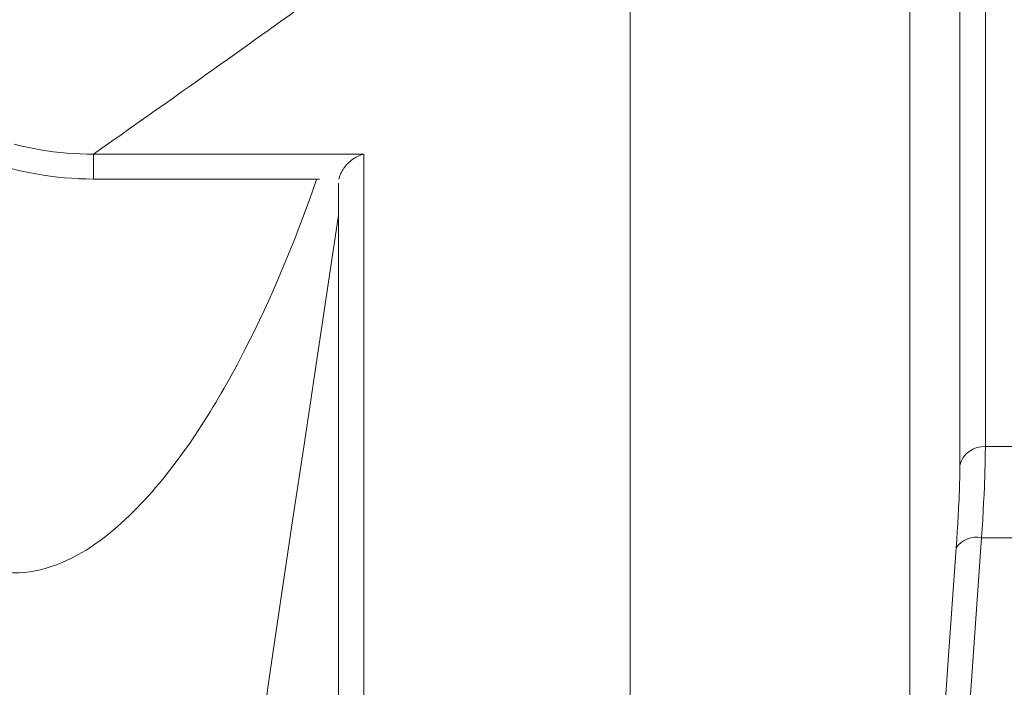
# Model space of a CAD drawing. Extents: x 193 to 943, y 26 to 526.
# Tile 168 of 256: x 368.9 to 370.82, y 122.06 to 123.36. Entities that reach past the tile are written whole.
import ezdxf

# ---------------------------------------------------------------- set-up
doc = ezdxf.new("R2010")
doc.units = 0
doc.layers.get('0').update_dxf_attribs({"lineweight": 25})
doc.layers.add('KG4_HLS_SYA', color=7, linetype='Continuous', lineweight=25)

# ---------------------------------------------------------------- blocks, each defined once
blk = doc.blocks.new('Spline-A069HWGI7N', base_point=(369.5185, 122.9832))
at = {"color": 0, "lineweight": -2}
for p, q in [((369.5185, 123.0453), (369.5186, 123.0352)), ((369.5186, 123.0352), (369.5186, 123.025)), ((369.5186, 123.025), (369.5186, 123.0148)), ((369.5186, 123.0148), (369.5186, 123.0044)), ((369.5186, 123.0044), (369.5187, 122.9938)), ((369.5187, 122.9938), (369.5187, 122.9832))]:
    blk.add_line(p, q, dxfattribs=at)
blk = doc.blocks.new('Spline-A069HWGK7N', base_point=(368.8741, 122.2869))
at = {"color": 0, "lineweight": -2}
for p, q in [((369.4759, 123.0529), (369.4619, 123.013)), ((369.4619, 123.013), (369.4473, 122.9734)), ((369.4473, 122.9734), (369.432, 122.9339)), ((369.432, 122.9339), (369.4162, 122.8947)), ((369.4162, 122.8947), (369.3997, 122.8558)), ((369.3997, 122.8558), (369.3826, 122.817)), ((369.3826, 122.817), (369.3737, 122.7977)), ((369.3737, 122.7977), (369.3647, 122.7785)), ((369.3647, 122.7785), (369.3555, 122.7594)), ((369.3555, 122.7594), (369.3461, 122.7403)), ((369.3461, 122.7403), (369.3364, 122.7213)), ((369.3364, 122.7213), (369.3266, 122.7024)), ((369.3266, 122.7024), (369.3216, 122.693)), ((369.3165, 122.6836), (369.3114, 122.6742)), ((369.3216, 122.693), (369.3165, 122.6836)), ((369.3062, 122.6648), (369.301, 122.6555)), ((369.3114, 122.6742), (369.3062, 122.6648)), ((369.2957, 122.6462), (369.2903, 122.6369)), ((369.301, 122.6555), (369.2957, 122.6462)), ((369.2849, 122.6276), (369.2794, 122.6184)), ((369.2903, 122.6369), (369.2849, 122.6276)), ((369.2739, 122.6092), (369.2683, 122.6001)), ((369.2794, 122.6184), (369.2739, 122.6092)), ((369.2626, 122.591), (369.2511, 122.5729)), ((369.2683, 122.6001), (369.2626, 122.591)), ((369.2511, 122.5729), (369.2394, 122.5551)), ((369.2394, 122.5551), (369.2274, 122.5374)), ((369.2274, 122.5374), (369.215, 122.52)), ((369.215, 122.52), (369.2024, 122.5028)), ((369.1894, 122.4859), (369.1828, 122.4775)), ((369.2024, 122.5028), (369.1894, 122.4859)), ((369.1761, 122.4692), (369.1693, 122.4609)), ((369.1828, 122.4775), (369.1761, 122.4692)), ((369.1624, 122.4528), (369.1554, 122.4447)), ((369.1693, 122.4609), (369.1624, 122.4528)), ((369.1411, 122.4288), (369.1338, 122.4209)), ((369.1484, 122.4367), (369.1411, 122.4288)), ((369.1554, 122.4447), (369.1484, 122.4367)), ((369.1264, 122.4132), (369.1188, 122.4055)), ((369.1338, 122.4209), (369.1264, 122.4132)), ((369.1032, 122.3905), (369.0953, 122.3833)), ((369.1111, 122.398), (369.1032, 122.3905)), ((369.1188, 122.4055), (369.1111, 122.398)), ((369.0872, 122.3761), (369.079, 122.3691)), ((369.0953, 122.3833), (369.0872, 122.3761)), ((369.0622, 122.3557), (369.0536, 122.3492)), ((369.0707, 122.3623), (369.0622, 122.3557)), ((369.079, 122.3691), (369.0707, 122.3623)), ((369.0359, 122.3369), (369.0268, 122.3311)), ((369.0448, 122.343), (369.0359, 122.3369)), ((369.0536, 122.3492), (369.0448, 122.343)), ((368.9986, 122.3153), (368.989, 122.3106)), ((369.0081, 122.3203), (368.9986, 122.3153)), ((369.0175, 122.3255), (369.0081, 122.3203)), ((369.0268, 122.3311), (369.0175, 122.3255)), ((368.9488, 122.2956), (368.9383, 122.2929)), ((368.9591, 122.2988), (368.9488, 122.2956)), ((368.9692, 122.3024), (368.9591, 122.2988)), ((368.9792, 122.3063), (368.9692, 122.3024)), ((368.989, 122.3106), (368.9792, 122.3063)), ((368.8849, 122.2869), (368.8741, 122.2873)), ((368.8957, 122.287), (368.8849, 122.2869)), ((368.9064, 122.2876), (368.8957, 122.287)), ((368.9171, 122.2888), (368.9064, 122.2876)), ((368.9277, 122.2906), (368.9171, 122.2888)), ((368.9383, 122.2929), (368.9277, 122.2906))]:
    blk.add_line(p, q, dxfattribs=at)
blk = doc.blocks.new('Spline-A069HWGO7N', base_point=(369.5195, 123.0535))
at = {"color": 0, "lineweight": -2}
for p, q in [((369.5594, 123.0992), (369.5606, 123.0997)), ((369.5606, 123.0997), (369.5618, 123.1001)), ((369.5618, 123.1001), (369.563, 123.1006)), ((369.563, 123.1006), (369.5643, 123.101)), ((369.5643, 123.101), (369.5655, 123.1013)), ((369.5655, 123.1013), (369.5667, 123.1017)), ((369.5667, 123.1017), (369.5679, 123.102)), ((369.5332, 123.0799), (369.5342, 123.081)), ((369.5342, 123.081), (369.5352, 123.0822)), ((369.5352, 123.0822), (369.5363, 123.0833)), ((369.5363, 123.0833), (369.5374, 123.0844)), ((369.5374, 123.0844), (369.5385, 123.0854)), ((369.5385, 123.0854), (369.5395, 123.0865)), ((369.5395, 123.0865), (369.5418, 123.0884)), ((369.5418, 123.0884), (369.544, 123.0902)), ((369.544, 123.0902), (369.5463, 123.0919)), ((369.5463, 123.0919), (369.5486, 123.0935)), ((369.5486, 123.0935), (369.551, 123.095)), ((369.551, 123.095), (369.5533, 123.0963)), ((369.5533, 123.0963), (369.5545, 123.0969)), ((369.5545, 123.0969), (369.5558, 123.0976)), ((369.5558, 123.0976), (369.557, 123.0981)), ((369.557, 123.0981), (369.5582, 123.0987)), ((369.5582, 123.0987), (369.5594, 123.0992)), ((369.5215, 123.0601), (369.5221, 123.0617)), ((369.5221, 123.0617), (369.5228, 123.0632)), ((369.5228, 123.0632), (369.5235, 123.0648)), ((369.5235, 123.0648), (369.5242, 123.0663)), ((369.5242, 123.0663), (369.525, 123.0678)), ((369.525, 123.0678), (369.5258, 123.0693)), ((369.5258, 123.0693), (369.5266, 123.0707)), ((369.5266, 123.0707), (369.5275, 123.0721)), ((369.5275, 123.0721), (369.5284, 123.0735)), ((369.5284, 123.0735), (369.5293, 123.0748)), ((369.5293, 123.0748), (369.5302, 123.0761)), ((369.5302, 123.0761), (369.5312, 123.0774)), ((369.5312, 123.0774), (369.5322, 123.0786)), ((369.5322, 123.0786), (369.5332, 123.0799)), ((369.5195, 123.0535), (369.5199, 123.0552)), ((369.5199, 123.0552), (369.5204, 123.0568)), ((369.5204, 123.0568), (369.5209, 123.0585)), ((369.5209, 123.0585), (369.5215, 123.0601))]:
    blk.add_line(p, q, dxfattribs=at)
blk = doc.blocks.new('Spline-A069HYA67N', base_point=(370.632, 120.9652))
at = {"color": 0, "lineweight": -2}
for p, q in [((370.7059, 122.1073), (370.7221, 122.3356)), ((370.6901, 121.8789), (370.7059, 122.1073)), ((370.6748, 121.6505), (370.6901, 121.8789)), ((370.6601, 121.4221), (370.6748, 121.6505)), ((370.6458, 121.1937), (370.6601, 121.4221)), ((370.6321, 120.9652), (370.6458, 121.1937))]:
    blk.add_line(p, q, dxfattribs=at)
blk = doc.blocks.new('Spline-A069HYA87N', base_point=(370.7221, 122.3356))
at = {"color": 0, "lineweight": -2}
for p, q in [((370.7293, 122.4904), (370.7293, 122.4954)), ((370.7293, 122.4853), (370.7293, 122.4904)), ((370.7288, 122.463), (370.729, 122.4688)), ((370.729, 122.4688), (370.7291, 122.4745)), ((370.7291, 122.4745), (370.7292, 122.4799)), ((370.7292, 122.4799), (370.7293, 122.4853)), ((370.7283, 122.4446), (370.7284, 122.4478)), ((370.7284, 122.4478), (370.7285, 122.4509)), ((370.7285, 122.4509), (370.7286, 122.454)), ((370.7286, 122.454), (370.7287, 122.457)), ((370.7287, 122.457), (370.7288, 122.46)), ((370.7288, 122.46), (370.7288, 122.463)), ((370.7275, 122.4251), (370.7276, 122.4284)), ((370.7276, 122.4284), (370.7278, 122.4317)), ((370.7278, 122.4317), (370.7279, 122.435)), ((370.7279, 122.435), (370.728, 122.4382)), ((370.728, 122.4382), (370.7281, 122.4415)), ((370.7281, 122.4415), (370.7283, 122.4446)), ((370.7261, 122.3972), (370.7268, 122.4114)), ((370.7268, 122.4114), (370.7275, 122.4251)), ((370.7252, 122.3826), (370.7261, 122.3972)), ((370.7243, 122.3674), (370.7252, 122.3826)), ((370.7221, 122.3356), (370.7232, 122.3518)), ((370.7232, 122.3518), (370.7243, 122.3674))]:
    blk.add_line(p, q, dxfattribs=at)
blk = doc.blocks.new('Kreis-A069HYAA7N', base_point=(370.7293, 122.4954))
at = {"color": 0, "lineweight": -2}
blk.add_ellipse((370.7761, 122.4846), major_axis=(0.0028, 0.048), ratio=1, start_param=0, end_param=1.400691, dxfattribs=at)
blk = doc.blocks.new('Spline-A069HYAE7N', base_point=(368.8867, 123.102))
at = {"color": 0, "lineweight": -2}
for p, q in [((368.8867, 123.1215), (368.8993, 123.1183)), ((368.8993, 123.1183), (368.912, 123.1154)), ((368.912, 123.1154), (368.9248, 123.1127)), ((368.9248, 123.1127), (368.9375, 123.1104)), ((368.9375, 123.1104), (368.9504, 123.1083)), ((368.9504, 123.1083), (368.9632, 123.1066)), ((368.9632, 123.1066), (368.9762, 123.1051)), ((368.9762, 123.1051), (368.9891, 123.1039)), ((368.9891, 123.1039), (369.0021, 123.103)), ((369.0021, 123.103), (369.0152, 123.1024)), ((369.0152, 123.1024), (369.0282, 123.102)), ((369.0282, 123.102), (369.0412, 123.102))]:
    blk.add_line(p, q, dxfattribs=at)
blk = doc.blocks.new('Spline-A069HYAG7N', base_point=(369.0412, 123.102))
at = {"color": 0, "lineweight": -2}
for p, q in [((369.446, 123.3888), (369.4382, 123.3833)), ((369.4537, 123.3944), (369.446, 123.3888)), ((369.4223, 123.3719), (369.4141, 123.3661)), ((369.4303, 123.3776), (369.4223, 123.3719)), ((369.4382, 123.3833), (369.4303, 123.3776)), ((369.394, 123.3517), (369.3818, 123.343)), ((369.4058, 123.3601), (369.394, 123.3517)), ((369.4141, 123.3661), (369.4058, 123.3601)), ((369.3693, 123.3341), (369.3564, 123.3249)), ((369.3818, 123.343), (369.3693, 123.3341)), ((369.3432, 123.3156), (369.3298, 123.306)), ((369.3564, 123.3249), (369.3432, 123.3156)), ((369.3161, 123.2962), (369.3021, 123.2863)), ((369.3298, 123.306), (369.3161, 123.2962)), ((369.2879, 123.2762), (369.2735, 123.266)), ((369.3021, 123.2863), (369.2879, 123.2762)), ((369.2587, 123.2555), (369.2437, 123.2449)), ((369.2735, 123.266), (369.2587, 123.2555)), ((369.2284, 123.234), (369.2128, 123.223)), ((369.2437, 123.2449), (369.2284, 123.234)), ((369.2128, 123.223), (369.1969, 123.2117)), ((369.1807, 123.2002), (369.1642, 123.1886)), ((369.1969, 123.2117), (369.1807, 123.2002)), ((369.1473, 123.1767), (369.1301, 123.1646)), ((369.1642, 123.1886), (369.1473, 123.1767)), ((369.1301, 123.1646), (369.1127, 123.1523)), ((369.095, 123.1398), (369.0772, 123.1273)), ((369.1127, 123.1523), (369.095, 123.1398)), ((369.0772, 123.1273), (369.0592, 123.1147)), ((369.0592, 123.1147), (369.0412, 123.102))]:
    blk.add_line(p, q, dxfattribs=at)
blk = doc.blocks.new('Spline-A069HYBM7N', base_point=(369.2535, 121.1943))
at = {"color": 0, "lineweight": -2}
for p, q in [((369.5187, 122.9832), (369.4965, 122.8361)), ((369.4965, 122.8361), (369.4744, 122.6886)), ((369.4744, 122.6886), (369.4522, 122.5407)), ((369.4522, 122.5407), (369.43, 122.3924)), ((369.43, 122.3924), (369.4079, 122.2438)), ((369.4079, 122.2438), (369.3857, 122.0948)), ((369.3857, 122.0948), (369.3636, 121.9455)), ((369.3636, 121.9455), (369.3415, 121.7959)), ((369.3415, 121.7959), (369.3195, 121.646)), ((369.3195, 121.646), (369.2974, 121.4957)), ((369.2974, 121.4957), (369.2754, 121.3451)), ((369.2754, 121.3451), (369.2535, 121.1943))]:
    blk.add_line(p, q, dxfattribs=at)
blk = doc.blocks.new('Spline-A069HYBS7N', base_point=(368.8741, 123.0535))
at = {"color": 0, "lineweight": -2}
for p, q in [((368.8878, 123.0722), (368.8741, 123.0759)), ((368.9016, 123.069), (368.8878, 123.0722)), ((368.9153, 123.066), (368.9016, 123.069)), ((368.9292, 123.0634), (368.9153, 123.066)), ((368.943, 123.061), (368.9292, 123.0634)), ((368.9569, 123.059), (368.943, 123.061)), ((368.9709, 123.0573), (368.9569, 123.059)), ((368.9849, 123.0559), (368.9709, 123.0573)), ((368.9989, 123.0549), (368.9849, 123.0559)), ((369.013, 123.0541), (368.9989, 123.0549)), ((369.0271, 123.0536), (369.013, 123.0541)), ((369.0412, 123.0535), (369.0271, 123.0536))]:
    blk.add_line(p, q, dxfattribs=at)
blk = doc.blocks.new('Kreis-A069HYDK7N', base_point=(370.7221, 122.3356))
at = {"color": 0, "lineweight": -2}
blk.add_ellipse((370.761, 122.3092), major_axis=(0.0107, 0.0458), ratio=1, start_param=0, end_param=1.203721, dxfattribs=at)
blk = doc.blocks.new('Spline-A069HYDM7N', base_point=(370.7717, 122.355))
at = {"color": 0, "lineweight": -2}
for p, q in [((370.7789, 122.527), (370.7788, 122.5212)), ((370.7789, 122.5325), (370.7789, 122.527)), ((370.7787, 122.5092), (370.7785, 122.503)), ((370.7788, 122.5212), (370.7787, 122.5153)), ((370.7787, 122.5153), (370.7787, 122.5092)), ((370.7781, 122.4865), (370.778, 122.4831)), ((370.7782, 122.4899), (370.7781, 122.4865)), ((370.7783, 122.4932), (370.7782, 122.4899)), ((370.7784, 122.4965), (370.7783, 122.4932)), ((370.7785, 122.503), (370.7784, 122.4965)), ((370.7776, 122.469), (370.7775, 122.4654)), ((370.7777, 122.4726), (370.7776, 122.469)), ((370.7778, 122.4761), (370.7777, 122.4726)), ((370.7779, 122.4796), (370.7778, 122.4761)), ((370.778, 122.4831), (370.7779, 122.4796)), ((370.777, 122.4544), (370.7764, 122.4392)), ((370.7772, 122.4581), (370.777, 122.4544)), ((370.7773, 122.4618), (370.7772, 122.4581)), ((370.7775, 122.4654), (370.7773, 122.4618)), ((370.7764, 122.4392), (370.7756, 122.4235)), ((370.7756, 122.4235), (370.7748, 122.4072)), ((370.7738, 122.3903), (370.7728, 122.373)), ((370.7748, 122.4072), (370.7738, 122.3903)), ((370.7728, 122.373), (370.7717, 122.355))]:
    blk.add_line(p, q, dxfattribs=at)
blk = doc.blocks.new('Spline-A069HYDS7N', base_point=(370.6156, 119.7195))
at = {"color": 0, "lineweight": -2}
for p, q in [((370.7717, 122.355), (370.7409, 121.916)), ((370.7409, 121.916), (370.7119, 121.4768)), ((370.7119, 121.4768), (370.6847, 121.0376)), ((370.6847, 121.0376), (370.6596, 120.5984)), ((370.6596, 120.5984), (370.6365, 120.159)), ((370.6365, 120.159), (370.6156, 119.7195))]:
    blk.add_line(p, q, dxfattribs=at)

msp = doc.modelspace()

# ---------------------------------------------------------------- linework, layer by layer
at = {"layer": 'KG4_HLS_SYA', "color": 8, "linetype": 'Continuous', "lineweight": 9, "ltscale": 0.13, "true_color": 0x808080}
for p, q in [((370.7789, 124.6553), (370.7789, 122.5325)), ((370.7293, 122.4954), (370.7293, 124.6142)), ((370.6321, 123.8803), (370.6321, 120.9652)), ((370.0869, 120.5865), (370.0869, 123.3944)), ((369.0412, 123.102), (369.5679, 123.102)), ((369.0412, 123.0535), (369.0412, 123.102)), ((369.5679, 123.102), (369.5679, 119.6255)), ((369.4819, 123.0535), (369.0412, 123.0535)), ((369.5187, 119.5955), (369.5187, 122.9832)), ((370.7789, 122.5325), (371.1912, 122.5325)), ((371.1912, 122.355), (370.7717, 122.355))]:
    msp.add_line(p, q, dxfattribs=at)

# ---------------------------------------------------------------- block references
for name, p in [('Spline-A069HYAG7N', (369.0412, 123.102)), ('Spline-A069HYAE7N', (368.8867, 123.102)), ('Spline-A069HWGO7N', (369.5195, 123.0535)), ('Spline-A069HYBS7N', (368.8741, 123.0535)), ('Spline-A069HWGK7N', (368.8741, 122.2869)), ('Spline-A069HWGI7N', (369.5185, 122.9832)), ('Spline-A069HYBM7N', (369.2535, 121.1943)), ('Kreis-A069HYAA7N', (370.7293, 122.4954)), ('Spline-A069HYDM7N', (370.7717, 122.355)), ('Spline-A069HYA87N', (370.7221, 122.3356)), ('Spline-A069HYDS7N', (370.6156, 119.7195)), ('Kreis-A069HYDK7N', (370.7221, 122.3356)), ('Spline-A069HYA67N', (370.632, 120.9652))]:
    msp.add_blockref(name, p, dxfattribs=at)

doc.saveas('drawing.dxf')
